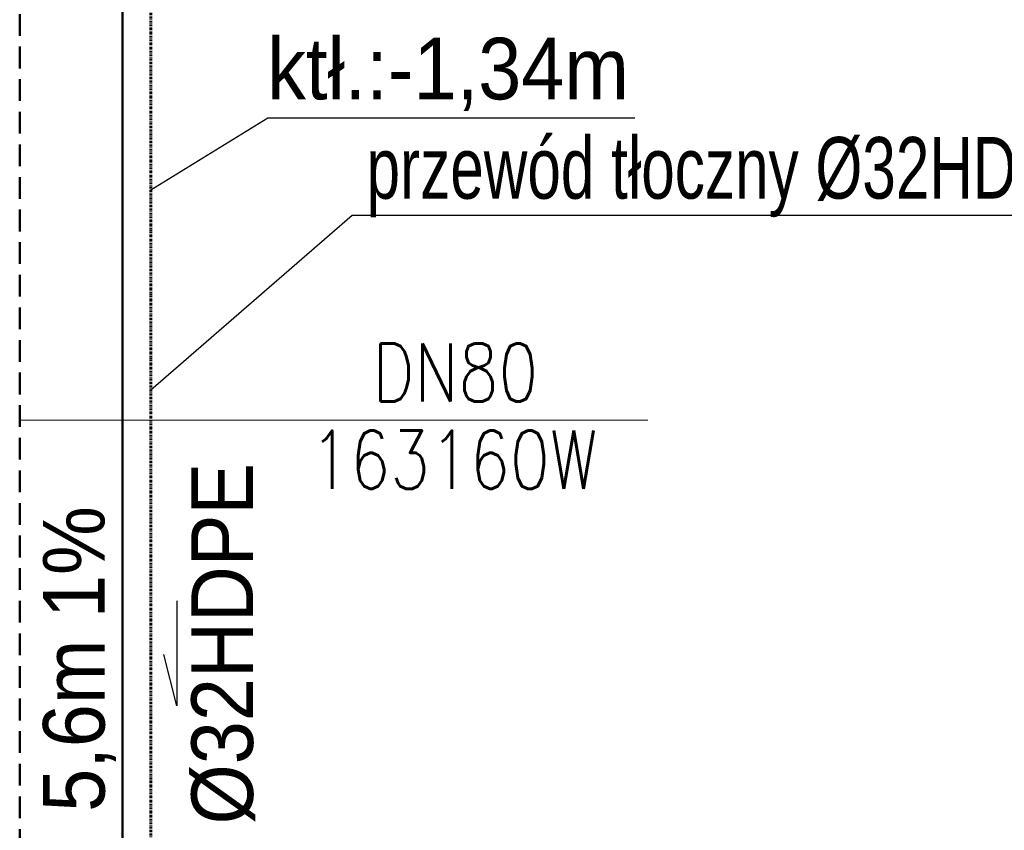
# Model space of a CAD drawing. Header units: millimetres. Extents: x -53858 to 733, y -20463 to 1307.
# Tile 20 of 256: x -51340 to -51052, y -17181 to -16944. Entities that reach past the tile are written whole.
import ezdxf
from ezdxf.enums import TextEntityAlignment as Align

# ---------------------------------------------------------------- set-up
doc = ezdxf.new("R2010")
doc.units = ezdxf.units.MM
doc.linetypes.add('DASHDOT', pattern=[1, 0.5, -0.25, 0, -0.25])
doc.linetypes.add('DASHED', pattern=[19.05, 12.7, -6.35])
for name, color, linetype, lineweight in [('is_ct_centrale _zasilanie', 46, 'Continuous', 50), ('is_ct_centrale_powrot', 32, 'DASHED', 50), ('is_ct_opis', 162, 'Continuous', 18), ('is_k_przewod_ciś_aranz', 234, 'DASHDOT', 40), ('is_k_przewod_ciś_opis_aranz', 246, 'Continuous', 30)]:
    doc.layers.add(name, color=color, linetype=linetype, lineweight=lineweight)
doc.styles.add('OPIS1', font='ROMANS.SHX', dxfattribs={"width": 0.9})
doc.styles.add('styl_FI', font='arial.ttf', dxfattribs={"width": 0.9, "height": 16})

msp = doc.modelspace()

# ---------------------------------------------------------------- linework, layer by layer
at = {"layer": 'is_ct_centrale _zasilanie'}
msp.add_line((-51309.96, -16874.13), (-51309.96, -17232.7), dxfattribs=at)
at = {"layer": 'is_ct_centrale_powrot', "ltscale": 0.5}
msp.add_line((-51339.96, -16866.13), (-51339.96, -17199.07), dxfattribs=at)
at = {"layer": 'is_ct_opis'}
msp.add_line((-51156.5, -17060.99), (-51339.96, -17060.99), dxfattribs=at)
at = {"layer": 'is_k_przewod_ciś_aranz', "lineweight": 60}
msp.add_line((-51301.71, -17303.37, 0), (-51301.71, -16742.02, 0), dxfattribs=at)
at = {"layer": 'is_k_przewod_ciś_opis_aranz'}
for p, q in [((-51267.54, -16972.77), (-51301.71, -16993.75, 0)), ((-51160.36, -16972.77), (-51267.54, -16972.77)), ((-51242.88, -17001.16), (-51301.71, -17052.23, 0)), ((-51023.35, -17001.16), (-51242.88, -17001.16))]:
    msp.add_line(p, q, dxfattribs=at)
at = {"layer": 'is_k_przewod_ciś_opis_aranz', "elevation": -13989.85}
msp.add_lwpolyline([(-51294.05, -17113.78), (-51294.05, -17144.48), (-51297.83, -17129.46)], dxfattribs=at)

# ---------------------------------------------------------------- texts
at = {"layer": 'is_ct_opis', "style": 'OPIS1', "width": 0.8}
for s, p in [('DN80', (-51236.91, -17055.54, 0)), ('163160W', (-51255.13, -17081.05))]:
    msp.add_text(s, height=17, rotation=359.9999, dxfattribs=at).set_placement(p)
at = {"layer": 'is_k_przewod_ciś_opis_aranz', "style": 'styl_FI', "width": 0.9}
msp.add_text('ktł.:-1,34m', height=18, rotation=0.0111, dxfattribs=at).set_placement((-51214.87, -16959.46, 0), align=Align.MIDDLE)
for s, p in [('%%C32HDPE', (-51271.83, -17179.11, -13989.85)), ('5,6m 1%%%', (-51315.15, -17175.41))]:
    msp.add_text(s, height=18, rotation=90.0111, dxfattribs=at).set_placement(p)
at = {"layer": 'is_k_przewod_ciś_opis_aranz', "insert": (-51238.68, -16978.28), "char_height": 18, "attachment_point": 1, "rotation": 0.0111, "line_spacing_factor": 0.9, "style": 'styl_FI'}
msp.add_mtext_dynamic_manual_height_columns('{\\W0.7;przewód tłoczny %%C32HDPE}', width=278.7402, gutter_width=100, heights=[0], dxfattribs=at)

doc.saveas('drawing.dxf')
